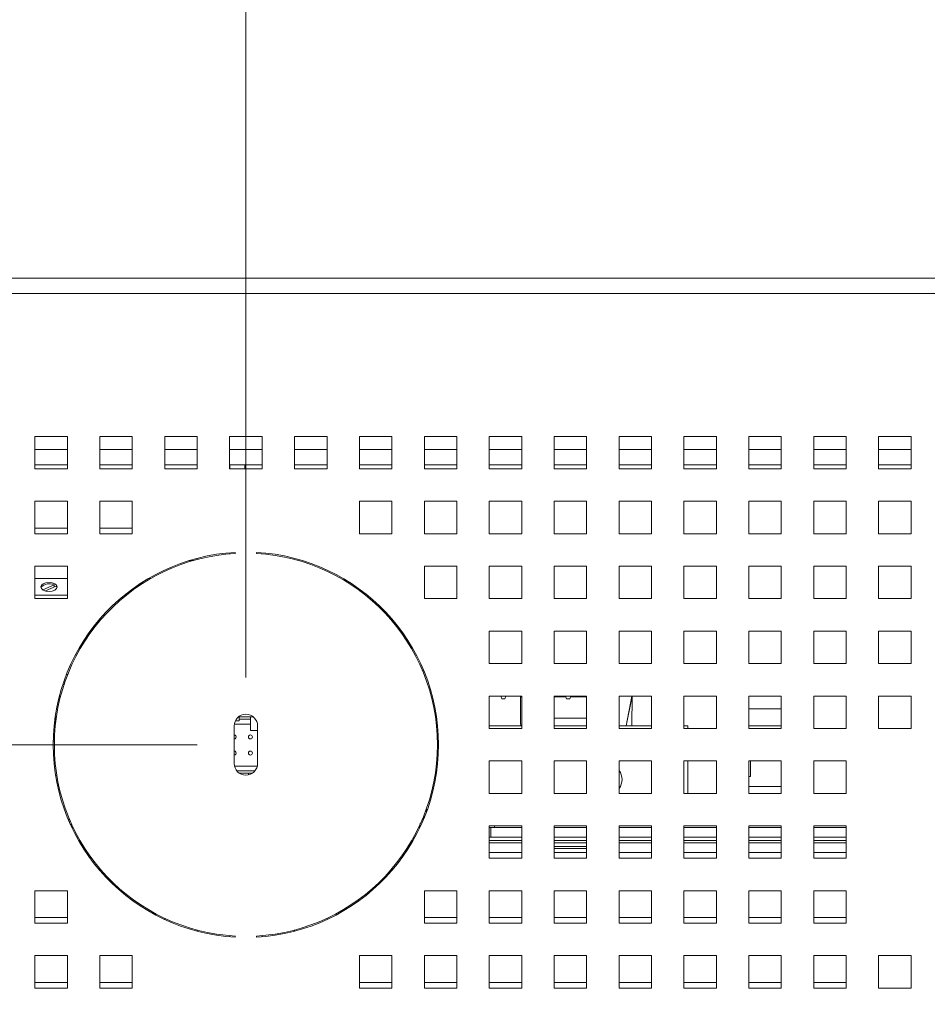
# Paper-space layout '2' of a CAD drawing. Header units: inches. Extents: x 1 to 109, y 1 to 85.
# Tile 13 of 71: x 49.12 to 53.78, y 24.32 to 29.38. Entities that reach past the tile are written whole.
import ezdxf

# ---------------------------------------------------------------- set-up
doc = ezdxf.new("R2010")
doc.units = ezdxf.units.IN
doc.header["$MEASUREMENT"] = 0
doc.styles.add('SLDTEXTSTYLE0', font='GOTHIC.TTF', dxfattribs={"width": 0.913})
doc.dimstyles.new('SLDDIMSTYLE1', dxfattribs={"dimtxt": 0.625, "dimasz": 0.65, "dimexe": 0, "dimexo": 0.0625, "dimgap": 0.15625, "dimtad": 0, "dimtih": 1, "dimtoh": 1, "dimlfac": 1.2, "dimrnd": 1e-09, "dimzin": 12, "dimdsep": 46, "dimtxsty": 'SLDTEXTSTYLE0', "dimblk1": 'NONE', "dimblk2": 'NONE', "dimsah": 1, "dimcen": 0.09, "dimadec": 0, "dimazin": 3, "dimtfac": 1, "dimtofl": 0, "dimtmove": 0, "dimatfit": 3, "dimldrblk": 'NONE', "dimfxl": 1, "dimfrac": 2, "dimtolj": 1, "dimtzin": 12, "dimarcsym": 0})
doc.dimstyles.new('SLDDIMSTYLE3', dxfattribs={"dimtxt": 0.625, "dimasz": 0.65, "dimexe": 0, "dimexo": 0.0625, "dimgap": 0.15625, "dimtad": 0, "dimtih": 1, "dimtoh": 1, "dimlfac": 1.2, "dimrnd": 1e-09, "dimzin": 4, "dimdsep": 46, "dimtxsty": 'SLDTEXTSTYLE0', "dimblk1": 'NONE', "dimblk2": 'NONE', "dimsah": 1, "dimcen": 0.09, "dimadec": 0, "dimazin": 1, "dimtfac": 1, "dimtofl": 0, "dimtmove": 0, "dimatfit": 3, "dimldrblk": 'NONE', "dimfxl": 1, "dimfrac": 2, "dimtolj": 1, "dimtzin": 12, "dimarcsym": 0})

# ---------------------------------------------------------------- blocks, each defined once
blk = doc.blocks.new('_D_42')
at = {"color": 1, "linetype": 'Continuous', "lineweight": 0, "ltscale": 5}
blk.add_line((50.2784, 25.9996), (50.2784, 30.8725), dxfattribs=at)
at = {"color": 1, "linetype": 'Continuous', "lineweight": 0, "ltscale": 5, "insert": (49.9761, 30.8725), "char_height": 0.625, "attachment_point": 1, "rotation": 90, "style": 'SLDTEXTSTYLE0'}
blk.add_mtext('4.66', dxfattribs=at)
blk = doc.blocks.new('_NONE')
blk = doc.blocks.new('_D_43')
at = {"color": 1, "linetype": 'Continuous', "lineweight": 0, "ltscale": 5}
for p, q in [((62.1573, 29.8883), (62.1573, 30.8725)), ((62.1573, 29.8883), (62.4351, 28.904)), ((62.4351, 28.904), (62.4351, 27.7521))]:
    blk.add_line(p, q, dxfattribs=at)
at = {"color": 1, "linetype": 'Continuous', "lineweight": 0, "ltscale": 5, "insert": (61.8551, 30.8725), "char_height": 0.625, "attachment_point": 1, "rotation": 90, "style": 'SLDTEXTSTYLE0'}
blk.add_mtext('19.25', dxfattribs=at)
blk = doc.blocks.new('_D_44')
at = {"color": 1, "linetype": 'Continuous', "lineweight": 0, "ltscale": 5}
for p, q in [((63.1594, 29.8883), (63.1594, 30.8725)), ((63.1594, 29.8883), (63.3517, 28.904)), ((63.3517, 28.904), (63.3517, 26.0854))]:
    blk.add_line(p, q, dxfattribs=at)
at = {"color": 1, "linetype": 'Continuous', "lineweight": 0, "ltscale": 5, "char_height": 0.625, "attachment_point": 1, "rotation": 90, "style": 'SLDTEXTSTYLE0'}
for s, insert in [('20.35', (62.8572, 32.304)), ('3 X ', (62.8572, 30.8725))]:
    blk.add_mtext(s, dxfattribs=dict(at, insert=insert))
blk = doc.blocks.new('_D_45')
at = {"color": 1, "linetype": 'Continuous', "lineweight": 0, "ltscale": 5}
blk.add_line((64.1616, 28.2256), (64.1616, 30.8725), dxfattribs=at)
for centre, start, end in [((64.225, 32.0756), 63.4349, 116.5651), ((64.225, 31.9818), 243.4349, 296.5651)]:
    blk.add_arc(centre, 1.1093, start, end, dxfattribs=at)
at = {"color": 1, "linetype": 'Continuous', "lineweight": 0, "ltscale": 5, "insert": (63.9228, 30.9897), "char_height": 0.625, "attachment_point": 1, "rotation": 90, "style": 'SLDTEXTSTYLE0'}
blk.add_mtext('21.32', dxfattribs=at)
blk = doc.blocks.new('_D_50')
at = {"color": 1, "linetype": 'Continuous', "lineweight": 0, "ltscale": 5}
for p, q in [((46.7204, 25.0433), (47.7046, 25.6535)), ((47.7046, 25.6535), (50.0284, 25.6535)), ((46.7204, 25.0433), (43.1445, 25.0433))]:
    blk.add_line(p, q, dxfattribs=at)
at = {"color": 1, "linetype": 'Continuous', "lineweight": 0, "ltscale": 5, "insert": (40.5586, 25.3455), "char_height": 0.625, "attachment_point": 1, "style": 'SLDTEXTSTYLE0'}
blk.add_mtext('13.20', dxfattribs=at)

psp = doc.layouts.new('2')

# ---------------------------------------------------------------- linework, layer by layer
at = {"color": 7, "linetype": 'Continuous', "lineweight": 15, "ltscale": 5}
for p, q in [((46.524, 28.0493), (64.0328, 28.0493)), ((47.0984, 28.0496), (63.4581, 28.0496)), ((64.0328, 27.9704), (46.524, 27.9704)), ((49.3617, 27.2371), (49.1951, 27.2371)), ((49.1951, 27.2371), (49.1951, 27.0704)), ((49.3617, 27.0704), (49.3617, 27.2371)), ((49.6951, 27.2371), (49.5284, 27.2371)), ((49.5284, 27.2371), (49.5284, 27.0704)), ((49.6951, 27.0704), (49.6951, 27.2371)), ((50.0284, 27.2371), (49.8617, 27.2371)), ((49.8617, 27.2371), (49.8617, 27.0704)), ((50.0284, 27.0704), (50.0284, 27.2371)), ((50.3617, 27.2371), (50.1951, 27.2371)), ((50.1951, 27.2371), (50.1951, 27.0704)), ((50.3617, 27.0704), (50.3617, 27.2371)), ((50.6951, 27.2371), (50.5284, 27.2371)), ((50.5284, 27.2371), (50.5284, 27.0704)), ((50.6951, 27.0704), (50.6951, 27.2371)), ((51.0284, 27.2371), (50.8617, 27.2371)), ((50.8617, 27.2371), (50.8617, 27.0704)), ((51.0284, 27.0704), (51.0284, 27.2371)), ((51.3617, 27.2371), (51.1951, 27.2371)), ((51.1951, 27.2371), (51.1951, 27.0704)), ((51.3617, 27.0704), (51.3617, 27.2371)), ((51.6951, 27.2371), (51.5284, 27.2371)), ((51.5284, 27.2371), (51.5284, 27.0704)), ((51.6951, 27.0704), (51.6951, 27.2371)), ((52.0284, 27.2371), (51.8617, 27.2371)), ((51.8617, 27.2371), (51.8617, 27.0704)), ((52.0284, 27.0704), (52.0284, 27.2371)), ((52.3617, 27.2371), (52.1951, 27.2371)), ((52.1951, 27.2371), (52.1951, 27.0704)), ((52.3617, 27.0704), (52.3617, 27.2371)), ((52.6951, 27.2371), (52.5284, 27.2371)), ((52.5284, 27.2371), (52.5284, 27.0704)), ((52.6951, 27.0704), (52.6951, 27.2371)), ((53.0284, 27.2371), (52.8617, 27.2371)), ((52.8617, 27.2371), (52.8617, 27.0704)), ((53.0284, 27.0704), (53.0284, 27.2371)), ((53.3617, 27.2371), (53.1951, 27.2371)), ((53.1951, 27.2371), (53.1951, 27.0704)), ((53.3617, 27.0704), (53.3617, 27.2371)), ((53.6951, 27.2371), (53.5284, 27.2371)), ((53.5284, 27.2371), (53.5284, 27.0704)), ((53.6951, 27.0704), (53.6951, 27.2371)), ((49.3617, 27.0915), (49.1951, 27.0915)), ((49.1951, 27.0704), (49.3617, 27.0704)), ((49.1952, 27.0915), (49.1952, 27.0704)), ((49.6951, 27.0915), (49.5284, 27.0915)), ((49.5284, 27.0704), (49.6951, 27.0704)), ((49.5286, 27.0915), (49.5286, 27.0704)), ((50.0284, 27.0915), (49.8617, 27.0915)), ((49.8617, 27.0704), (50.0284, 27.0704)), ((49.8619, 27.0915), (49.8619, 27.0704)), ((50.3617, 27.0915), (50.1951, 27.0915)), ((50.1951, 27.0704), (50.3617, 27.0704)), ((50.1952, 27.0915), (50.1952, 27.0704)), ((50.2734, 27.0915), (50.2734, 27.0704)), ((50.6951, 27.0915), (50.5284, 27.0915)), ((50.5284, 27.0704), (50.6951, 27.0704)), ((51.0284, 27.0915), (50.8617, 27.0915)), ((50.8617, 27.0704), (51.0284, 27.0704)), ((51.3617, 27.0915), (51.1951, 27.0915)), ((51.1951, 27.0704), (51.3617, 27.0704)), ((51.6951, 27.0915), (51.5284, 27.0915)), ((51.5284, 27.0704), (51.6951, 27.0704)), ((52.0284, 27.0915), (51.8617, 27.0915)), ((51.8617, 27.0704), (52.0284, 27.0704)), ((52.3617, 27.0915), (52.1951, 27.0915)), ((52.1951, 27.0704), (52.3617, 27.0704)), ((52.6951, 27.0915), (52.5284, 27.0915)), ((52.5284, 27.0704), (52.6951, 27.0704)), ((53.0284, 27.0915), (52.8617, 27.0915)), ((52.8617, 27.0704), (53.0284, 27.0704)), ((53.3617, 27.0915), (53.1951, 27.0915)), ((53.1951, 27.0704), (53.3617, 27.0704)), ((53.6951, 27.0915), (53.5284, 27.0915)), ((53.5284, 27.0704), (53.6951, 27.0704)), ((49.3617, 26.9038), (49.1951, 26.9038)), ((49.1951, 26.9038), (49.1951, 26.7371)), ((49.3617, 26.7371), (49.3617, 26.9038)), ((49.6951, 26.9038), (49.5284, 26.9038)), ((49.5284, 26.9038), (49.5284, 26.7371)), ((49.6951, 26.7371), (49.6951, 26.9038)), ((51.0284, 26.9038), (50.8617, 26.9038)), ((50.8617, 26.9038), (50.8617, 26.7371)), ((51.0284, 26.7371), (51.0284, 26.9038)), ((51.3617, 26.9038), (51.1951, 26.9038)), ((51.1951, 26.9038), (51.1951, 26.7371)), ((51.3617, 26.7371), (51.3617, 26.9038)), ((51.6951, 26.9038), (51.5284, 26.9038)), ((51.5284, 26.9038), (51.5284, 26.7371)), ((51.6951, 26.7371), (51.6951, 26.9038)), ((52.0284, 26.9038), (51.8617, 26.9038)), ((51.8617, 26.9038), (51.8617, 26.7371)), ((52.0284, 26.7371), (52.0284, 26.9038)), ((52.3617, 26.9038), (52.1951, 26.9038)), ((52.1951, 26.9038), (52.1951, 26.7371)), ((52.3617, 26.7371), (52.3617, 26.9038)), ((52.6951, 26.9038), (52.5284, 26.9038)), ((52.5284, 26.9038), (52.5284, 26.7371)), ((52.6951, 26.7371), (52.6951, 26.9038)), ((53.0284, 26.9038), (52.8617, 26.9038)), ((52.8617, 26.9038), (52.8617, 26.7371)), ((53.0284, 26.7371), (53.0284, 26.9038)), ((53.3617, 26.9038), (53.1951, 26.9038)), ((53.1951, 26.9038), (53.1951, 26.7371)), ((53.3617, 26.7371), (53.3617, 26.9038)), ((53.6951, 26.9038), (53.5284, 26.9038)), ((53.5284, 26.9038), (53.5284, 26.7371)), ((53.6951, 26.7371), (53.6951, 26.9038)), ((49.1952, 26.7663), (49.1952, 26.7371)), ((49.3617, 26.7663), (49.1952, 26.7663)), ((49.5286, 26.7663), (49.5286, 26.7371)), ((49.6951, 26.7663), (49.5286, 26.7663)), ((49.1951, 26.7371), (49.3617, 26.7371)), ((49.5284, 26.7371), (49.6951, 26.7371)), ((50.8617, 26.7371), (51.0284, 26.7371)), ((51.1951, 26.7371), (51.3617, 26.7371)), ((51.5284, 26.7371), (51.6951, 26.7371)), ((51.8617, 26.7371), (52.0284, 26.7371)), ((52.1951, 26.7371), (52.3617, 26.7371)), ((52.5284, 26.7371), (52.6951, 26.7371)), ((52.8617, 26.7371), (53.0284, 26.7371)), ((53.1951, 26.7371), (53.3617, 26.7371)), ((53.5284, 26.7371), (53.6951, 26.7371)), ((49.9882, 26.5996), (50.0088, 26.5996)), ((50.0286, 26.605), (50.0286, 26.611)), ((50.1952, 26.6396), (50.1952, 26.6337)), ((50.2242, 26.6358), (50.2242, 26.6416)), ((50.3326, 26.6416), (50.3326, 26.6358)), ((49.3617, 26.5704), (49.1951, 26.5704)), ((49.1951, 26.5704), (49.1951, 26.4038)), ((49.3617, 26.4038), (49.3617, 26.5704)), ((51.3617, 26.5704), (51.1951, 26.5704)), ((51.1951, 26.5704), (51.1951, 26.4038)), ((51.3617, 26.4038), (51.3617, 26.5704)), ((51.6951, 26.5704), (51.5284, 26.5704)), ((51.5284, 26.5704), (51.5284, 26.4038)), ((51.6951, 26.4038), (51.6951, 26.5704)), ((52.0284, 26.5704), (51.8617, 26.5704)), ((51.8617, 26.5704), (51.8617, 26.4038)), ((52.0284, 26.4038), (52.0284, 26.5704)), ((52.3617, 26.5704), (52.1951, 26.5704)), ((52.1951, 26.5704), (52.1951, 26.4038)), ((52.3617, 26.4038), (52.3617, 26.5704)), ((52.6951, 26.5704), (52.5284, 26.5704)), ((52.5284, 26.5704), (52.5284, 26.4038)), ((52.6951, 26.4038), (52.6951, 26.5704)), ((53.0284, 26.5704), (52.8617, 26.5704)), ((52.8617, 26.5704), (52.8617, 26.4038)), ((53.0284, 26.4038), (53.0284, 26.5704)), ((53.3617, 26.5704), (53.1951, 26.5704)), ((53.1951, 26.5704), (53.1951, 26.4038)), ((53.3617, 26.4038), (53.3617, 26.5704)), ((53.6951, 26.5704), (53.5284, 26.5704)), ((53.5284, 26.5704), (53.5284, 26.4038)), ((53.6951, 26.4038), (53.6951, 26.5704)), ((49.3617, 26.5065), (49.1951, 26.5065)), ((49.7883, 26.5065), (49.7767, 26.5065)), ((49.2937, 26.4741), (49.236, 26.4489)), ((49.2498, 26.4434), (49.3042, 26.4672)), ((49.2937, 26.4626), (49.2937, 26.4741)), ((49.3042, 26.4672), (49.3084, 26.4603)), ((49.3617, 26.4211), (49.1951, 26.4211)), ((49.1951, 26.4038), (49.3617, 26.4038)), ((49.6631, 26.4211), (49.6538, 26.4211)), ((51.1951, 26.4038), (51.3617, 26.4038)), ((51.5284, 26.4038), (51.6951, 26.4038)), ((51.8617, 26.4038), (52.0284, 26.4038)), ((52.1951, 26.4038), (52.3617, 26.4038)), ((52.5284, 26.4038), (52.6951, 26.4038)), ((52.8617, 26.4038), (53.0284, 26.4038)), ((53.1951, 26.4038), (53.3617, 26.4038)), ((53.5284, 26.4038), (53.6951, 26.4038)), ((49.5172, 26.2767), (49.5172, 26.2859)), ((51.6951, 26.2371), (51.5284, 26.2371)), ((51.5284, 26.2371), (51.5284, 26.0704)), ((51.6951, 26.0704), (51.6951, 26.2371)), ((52.0284, 26.2371), (51.8617, 26.2371)), ((51.8617, 26.2371), (51.8617, 26.0704)), ((52.0284, 26.0704), (52.0284, 26.2371)), ((52.3617, 26.2371), (52.1951, 26.2371)), ((52.1951, 26.2371), (52.1951, 26.0704)), ((52.3617, 26.0704), (52.3617, 26.2371)), ((52.6951, 26.2371), (52.5284, 26.2371)), ((52.5284, 26.2371), (52.5284, 26.0704)), ((52.6951, 26.0704), (52.6951, 26.2371)), ((53.0284, 26.2371), (52.8617, 26.2371)), ((52.8617, 26.2371), (52.8617, 26.0704)), ((53.0284, 26.0704), (53.0284, 26.2371)), ((53.3617, 26.2371), (53.1951, 26.2371)), ((53.1951, 26.2371), (53.1951, 26.0704)), ((53.3617, 26.0704), (53.3617, 26.2371)), ((53.6951, 26.2371), (53.5284, 26.2371)), ((53.5284, 26.2371), (53.5284, 26.0704)), ((53.6951, 26.0704), (53.6951, 26.2371)), ((51.5284, 26.0704), (51.6951, 26.0704)), ((51.8617, 26.0704), (52.0284, 26.0704)), ((52.1951, 26.0704), (52.3617, 26.0704)), ((52.5284, 26.0704), (52.6951, 26.0704)), ((52.8617, 26.0704), (53.0284, 26.0704)), ((53.1951, 26.0704), (53.3617, 26.0704)), ((53.5284, 26.0704), (53.6951, 26.0704)), ((49.3571, 26.0148), (49.3634, 26.0148)), ((51.1861, 26.0328), (51.1924, 26.0328)), ((49.3385, 25.9632), (49.3446, 25.9632)), ((49.3262, 25.9006), (49.3202, 25.9006)), ((51.6951, 25.9038), (51.5284, 25.9038)), ((51.5284, 25.9038), (51.5284, 25.7371)), ((51.5926, 25.8898), (51.5871, 25.9038)), ((51.614, 25.9038), (51.6085, 25.8898)), ((51.6886, 25.9038), (51.6886, 25.7663)), ((51.6951, 25.8992), (51.6886, 25.8992)), ((51.6951, 25.7371), (51.6951, 25.9038)), ((52.0284, 25.9038), (51.8617, 25.9038)), ((51.8617, 25.9038), (51.8617, 25.7371)), ((51.9222, 25.8992), (51.8617, 25.8992)), ((51.8619, 25.7908), (51.8619, 25.8992)), ((51.926, 25.8898), (51.9204, 25.9038)), ((51.9474, 25.9038), (51.9418, 25.8898)), ((52.0284, 25.8992), (51.9455, 25.8992)), ((52.0284, 25.7371), (52.0284, 25.9038)), ((52.3617, 25.9038), (52.1951, 25.9038)), ((52.1951, 25.9038), (52.1951, 25.7371)), ((52.2623, 25.9038), (52.2324, 25.7499)), ((52.26, 25.9038), (52.2324, 25.75)), ((52.2613, 25.7499), (52.2623, 25.9038)), ((52.3617, 25.7371), (52.3617, 25.9038)), ((52.6951, 25.9038), (52.5284, 25.9038)), ((52.5284, 25.9038), (52.5284, 25.7371)), ((52.6951, 25.7371), (52.6951, 25.9038)), ((53.0284, 25.9038), (52.8617, 25.9038)), ((52.8617, 25.9038), (52.8617, 25.7371)), ((53.0284, 25.7371), (53.0284, 25.9038)), ((53.3617, 25.9038), (53.1951, 25.9038)), ((53.1951, 25.9038), (53.1951, 25.7371)), ((53.3617, 25.7371), (53.3617, 25.9038)), ((53.5284, 25.9038), (53.5284, 25.7371)), ((53.6951, 25.9038), (53.5284, 25.9038)), ((53.6951, 25.7371), (53.6951, 25.9038)), ((51.6085, 25.8898), (51.5926, 25.8898)), ((51.9418, 25.8898), (51.926, 25.8898)), ((49.3011, 25.788), (49.3011, 25.7962)), ((49.3011, 25.7962), (49.305, 25.7962)), ((50.2437, 25.7974), (50.2437, 25.7849)), ((50.3018, 25.7974), (50.2437, 25.7974)), ((50.3018, 25.7849), (50.3018, 25.7974)), ((50.3154, 25.7974), (50.3018, 25.7974)), ((52.0284, 25.7908), (51.8619, 25.7908)), ((51.8619, 25.7908), (51.8619, 25.7499)), ((53.0284, 25.8371), (52.8617, 25.8371)), ((49.2935, 25.7499), (49.2994, 25.7499)), ((50.218, 25.7496), (50.218, 25.5579)), ((50.2189, 25.76), (50.3018, 25.76)), ((50.2243, 25.7766), (50.2437, 25.7766)), ((50.2437, 25.7766), (50.2437, 25.7849)), ((50.3018, 25.7849), (50.2437, 25.7849)), ((50.3018, 25.7849), (50.3018, 25.76)), ((50.3018, 25.7268), (50.3018, 25.76)), ((50.3388, 25.5579), (50.3388, 25.7496)), ((51.5284, 25.7499), (51.6951, 25.7499)), ((51.6886, 25.7663), (51.6898, 25.7499)), ((51.8617, 25.7499), (52.0284, 25.7499)), ((52.1951, 25.7499), (52.3617, 25.7499)), ((52.5284, 25.7499), (52.549, 25.7499)), ((52.549, 25.7499), (52.549, 25.7371)), ((52.8617, 25.7508), (53.0284, 25.7508)), ((50.3388, 25.7268), (50.3018, 25.7268)), ((51.5284, 25.7371), (51.6951, 25.7371)), ((51.8617, 25.7371), (52.0284, 25.7371)), ((52.1951, 25.7371), (52.3617, 25.7371)), ((52.5284, 25.7371), (52.6951, 25.7371)), ((52.8617, 25.7371), (53.0284, 25.7371)), ((53.1951, 25.7371), (53.3617, 25.7371)), ((53.5284, 25.7371), (53.6951, 25.7371)), ((50.2196, 25.5442), (50.3372, 25.5442)), ((51.6951, 25.5704), (51.5284, 25.5704)), ((51.5284, 25.5704), (51.5284, 25.4038)), ((51.6951, 25.4038), (51.6951, 25.5704)), ((52.0284, 25.5704), (51.8617, 25.5704)), ((51.8617, 25.5704), (51.8617, 25.4038)), ((52.0284, 25.4038), (52.0284, 25.5704)), ((52.3617, 25.5704), (52.1951, 25.5704)), ((52.1951, 25.5704), (52.1951, 25.4038)), ((52.3617, 25.4038), (52.3617, 25.5704)), ((52.6951, 25.5704), (52.5284, 25.5704)), ((52.5284, 25.5704), (52.5284, 25.4038)), ((52.549, 25.5704), (52.549, 25.4038)), ((52.6951, 25.4038), (52.6951, 25.5704)), ((53.0284, 25.5704), (52.8617, 25.5704)), ((52.8617, 25.5704), (52.8617, 25.4038)), ((52.8698, 25.5704), (52.8698, 25.4908)), ((53.0284, 25.4038), (53.0284, 25.5704)), ((53.3617, 25.5704), (53.1951, 25.5704)), ((53.1951, 25.5704), (53.1951, 25.4038)), ((53.3617, 25.4038), (53.3617, 25.5704)), ((49.3075, 25.4952), (49.3015, 25.4952)), ((49.3076, 25.4943), (49.3017, 25.4943)), ((50.232, 25.5192), (50.3248, 25.5192)), ((50.3105, 25.5068), (50.2462, 25.5068)), ((50.2914, 25.5068), (50.2914, 25.4989)), ((52.8617, 25.4908), (52.8698, 25.4908)), ((49.3177, 25.4418), (49.3117, 25.4418)), ((52.8617, 25.4388), (53.0284, 25.4388)), ((51.5284, 25.4038), (51.6951, 25.4038)), ((51.8617, 25.4038), (52.0284, 25.4038)), ((52.1951, 25.4038), (52.3617, 25.4038)), ((52.5284, 25.4038), (52.6951, 25.4038)), ((52.8617, 25.4038), (53.0284, 25.4038)), ((53.1951, 25.4038), (53.3617, 25.4038)), ((51.192, 25.2887), (51.187, 25.2615)), ((51.2061, 25.3208), (51.2038, 25.3083)), ((51.2038, 25.3083), (51.2055, 25.3208)), ((51.2104, 25.3208), (51.2042, 25.3208)), ((49.372, 25.271), (49.3657, 25.271)), ((49.3662, 25.2698), (49.3726, 25.2698)), ((49.3763, 25.2611), (49.3699, 25.2611)), ((49.3776, 25.2438), (49.384, 25.2438)), ((49.3881, 25.2351), (49.3816, 25.2351)), ((51.1744, 25.2509), (51.1703, 25.2286)), ((51.6951, 25.2371), (51.5284, 25.2371)), ((51.5284, 25.2371), (51.5284, 25.0704)), ((51.5552, 25.2371), (51.5552, 25.2286)), ((51.6951, 25.0704), (51.6951, 25.2371)), ((52.0284, 25.2371), (51.8617, 25.2371)), ((51.8617, 25.2371), (51.8617, 25.0704)), ((52.0284, 25.0704), (52.0284, 25.2371)), ((52.3617, 25.2371), (52.1951, 25.2371)), ((52.1951, 25.2371), (52.1951, 25.0704)), ((52.3617, 25.0704), (52.3617, 25.2371)), ((52.6951, 25.2371), (52.5284, 25.2371)), ((52.5284, 25.2371), (52.5284, 25.0704)), ((52.6951, 25.0704), (52.6951, 25.2371)), ((53.0284, 25.2371), (52.8617, 25.2371)), ((52.8617, 25.2371), (52.8617, 25.0704)), ((53.0284, 25.0704), (53.0284, 25.2371)), ((53.3617, 25.2371), (53.1951, 25.2371)), ((53.1951, 25.2371), (53.1951, 25.0704)), ((53.3617, 25.0704), (53.3617, 25.2371)), ((49.3911, 25.2286), (49.3847, 25.2286)), ((51.1721, 25.2286), (51.1656, 25.2286)), ((51.5284, 25.2286), (51.5369, 25.2286)), ((51.5369, 25.2286), (51.5369, 25.1788)), ((51.6951, 25.2286), (51.5369, 25.2286)), ((52.0284, 25.2286), (51.8617, 25.2286)), ((52.3617, 25.2286), (52.1951, 25.2286)), ((52.6951, 25.2286), (52.5284, 25.2286)), ((53.0284, 25.2286), (52.8617, 25.2286)), ((53.3617, 25.2286), (53.1951, 25.2286)), ((49.4168, 25.1788), (49.4101, 25.1788)), ((49.4262, 25.1621), (49.4194, 25.1621)), ((49.4335, 25.1496), (49.4267, 25.1496)), ((51.1301, 25.1496), (51.1233, 25.1496)), ((51.1373, 25.1621), (51.1306, 25.1621)), ((51.1432, 25.1724), (51.1365, 25.1724)), ((51.1467, 25.1788), (51.14, 25.1788)), ((51.5369, 25.1788), (51.5284, 25.1788)), ((51.6951, 25.1621), (51.5284, 25.1621)), ((51.6951, 25.1496), (51.5284, 25.1496)), ((51.6951, 25.1788), (51.5369, 25.1788)), ((52.0284, 25.1788), (51.8617, 25.1788)), ((52.0284, 25.1621), (51.8617, 25.1621)), ((52.0284, 25.1496), (51.8617, 25.1496)), ((52.3617, 25.1788), (52.1951, 25.1788)), ((52.3617, 25.1621), (52.1951, 25.1621)), ((52.3617, 25.1496), (52.1951, 25.1496)), ((52.6951, 25.1788), (52.5284, 25.1788)), ((52.6951, 25.1621), (52.5284, 25.1621)), ((52.6951, 25.1496), (52.5284, 25.1496)), ((53.0284, 25.1788), (52.8617, 25.1788)), ((53.0284, 25.1621), (52.8617, 25.1621)), ((53.0284, 25.1496), (52.8617, 25.1496)), ((53.3617, 25.1788), (53.1951, 25.1788)), ((53.3617, 25.1621), (53.1951, 25.1621)), ((53.3617, 25.1496), (53.1951, 25.1496)), ((51.6951, 25.0996), (51.5286, 25.0996)), ((51.5286, 25.0996), (51.5286, 25.0704)), ((52.0284, 25.1301), (51.8617, 25.1301)), ((52.0284, 25.1204), (51.8617, 25.1204)), ((52.0284, 25.0996), (51.8619, 25.0996)), ((51.8619, 25.0996), (51.8619, 25.0704)), ((52.3617, 25.0996), (52.1952, 25.0996)), ((52.1952, 25.0996), (52.1952, 25.0704)), ((52.6951, 25.0996), (52.5286, 25.0996)), ((52.5286, 25.0996), (52.5286, 25.0704)), ((53.0284, 25.0996), (52.8619, 25.0996)), ((52.8619, 25.0996), (52.8619, 25.0704)), ((53.3617, 25.0996), (53.1952, 25.0996)), ((53.1952, 25.0996), (53.1952, 25.0704)), ((51.5284, 25.0704), (51.6951, 25.0704)), ((51.8617, 25.0704), (52.0284, 25.0704)), ((52.1951, 25.0704), (52.3617, 25.0704)), ((52.5284, 25.0704), (52.6951, 25.0704)), ((52.8617, 25.0704), (53.0284, 25.0704)), ((53.1951, 25.0704), (53.3617, 25.0704)), ((49.5286, 25.0167), (49.5286, 25.0077)), ((51.0286, 25.0081), (51.0286, 25.0171)), ((49.6001, 24.9329), (49.6087, 24.9329)), ((50.9481, 24.9329), (50.9566, 24.9329)), ((49.3617, 24.9038), (49.1951, 24.9038)), ((49.1951, 24.9038), (49.1951, 24.7371)), ((49.3617, 24.7371), (49.3617, 24.9038)), ((51.3617, 24.9038), (51.1951, 24.9038)), ((51.1951, 24.9038), (51.1951, 24.7371)), ((51.3617, 24.7371), (51.3617, 24.9038)), ((51.6951, 24.9038), (51.5284, 24.9038)), ((51.5284, 24.9038), (51.5284, 24.7371)), ((51.6951, 24.7371), (51.6951, 24.9038)), ((52.0284, 24.9038), (51.8617, 24.9038)), ((51.8617, 24.9038), (51.8617, 24.7371)), ((52.0284, 24.7371), (52.0284, 24.9038)), ((52.3617, 24.9038), (52.1951, 24.9038)), ((52.1951, 24.9038), (52.1951, 24.7371)), ((52.3617, 24.7371), (52.3617, 24.9038)), ((52.6951, 24.9038), (52.5284, 24.9038)), ((52.5284, 24.9038), (52.5284, 24.7371)), ((52.6951, 24.7371), (52.6951, 24.9038)), ((53.0284, 24.9038), (52.8617, 24.9038)), ((52.8617, 24.9038), (52.8617, 24.7371)), ((53.0284, 24.7371), (53.0284, 24.9038)), ((53.3617, 24.9038), (53.1951, 24.9038)), ((53.1951, 24.9038), (53.1951, 24.7371)), ((53.3617, 24.7371), (53.3617, 24.9038)), ((49.1951, 24.7371), (49.3617, 24.7371)), ((49.3617, 24.7663), (49.1952, 24.7663)), ((49.1952, 24.7663), (49.1952, 24.7371)), ((49.8619, 24.7623), (49.8619, 24.7558)), ((50.6952, 24.756), (50.6952, 24.7624)), ((51.1951, 24.7371), (51.3617, 24.7371)), ((51.3617, 24.7663), (51.1952, 24.7663)), ((51.1952, 24.7663), (51.1952, 24.7371)), ((51.5284, 24.7371), (51.6951, 24.7371)), ((51.6951, 24.7663), (51.5286, 24.7663)), ((51.5286, 24.7663), (51.5286, 24.7371)), ((51.8617, 24.7371), (52.0284, 24.7371)), ((52.0284, 24.7663), (51.8619, 24.7663)), ((51.8619, 24.7663), (51.8619, 24.7371)), ((52.1951, 24.7371), (52.3617, 24.7371)), ((52.3617, 24.7663), (52.1952, 24.7663)), ((52.1952, 24.7663), (52.1952, 24.7371)), ((52.5284, 24.7371), (52.6951, 24.7371)), ((52.6951, 24.7663), (52.5286, 24.7663)), ((52.5286, 24.7663), (52.5286, 24.7371)), ((52.8617, 24.7371), (53.0284, 24.7371)), ((53.0284, 24.7663), (52.8619, 24.7663)), ((52.8619, 24.7663), (52.8619, 24.7371)), ((53.1951, 24.7371), (53.3617, 24.7371)), ((53.3617, 24.7663), (53.1952, 24.7663)), ((53.1952, 24.7663), (53.1952, 24.7371)), ((50.0286, 24.696), (50.0286, 24.702)), ((50.5286, 24.7021), (50.5286, 24.6961)), ((50.1952, 24.6733), (50.1952, 24.6674)), ((50.2242, 24.6654), (50.2242, 24.6712)), ((50.3326, 24.6712), (50.3326, 24.6654)), ((50.3619, 24.6674), (50.3619, 24.6733)), ((49.3617, 24.5704), (49.1951, 24.5704)), ((49.1951, 24.5704), (49.1951, 24.4038)), ((49.3617, 24.4038), (49.3617, 24.5704)), ((49.6951, 24.5704), (49.5284, 24.5704)), ((49.5284, 24.5704), (49.5284, 24.4038)), ((49.6951, 24.4038), (49.6951, 24.5704)), ((51.0284, 24.5704), (50.8617, 24.5704)), ((50.8617, 24.5704), (50.8617, 24.4038)), ((51.0284, 24.4038), (51.0284, 24.5704)), ((51.3617, 24.5704), (51.1951, 24.5704)), ((51.1951, 24.5704), (51.1951, 24.4038)), ((51.3617, 24.4038), (51.3617, 24.5704)), ((51.6951, 24.5704), (51.5284, 24.5704)), ((51.5284, 24.5704), (51.5284, 24.4038)), ((51.6951, 24.4038), (51.6951, 24.5704)), ((52.0284, 24.5704), (51.8617, 24.5704)), ((51.8617, 24.5704), (51.8617, 24.4038)), ((52.0284, 24.4038), (52.0284, 24.5704)), ((52.3617, 24.5704), (52.1951, 24.5704)), ((52.1951, 24.5704), (52.1951, 24.4038)), ((52.3617, 24.4038), (52.3617, 24.5704)), ((52.6951, 24.5704), (52.5284, 24.5704)), ((52.5284, 24.5704), (52.5284, 24.4038)), ((52.6951, 24.4038), (52.6951, 24.5704)), ((53.0284, 24.5704), (52.8617, 24.5704)), ((52.8617, 24.5704), (52.8617, 24.4038)), ((53.0284, 24.4038), (53.0284, 24.5704)), ((53.3617, 24.5704), (53.1951, 24.5704)), ((53.1951, 24.5704), (53.1951, 24.4038)), ((53.3617, 24.4038), (53.3617, 24.5704)), ((53.6951, 24.5704), (53.5284, 24.5704)), ((53.5284, 24.5704), (53.5284, 24.4038)), ((53.6951, 24.4038), (53.6951, 24.5704)), ((49.3617, 24.4329), (49.1952, 24.4329)), ((49.1952, 24.4329), (49.1952, 24.4038)), ((49.6951, 24.4329), (49.5286, 24.4329)), ((49.5286, 24.4329), (49.5286, 24.4038)), ((51.0284, 24.4329), (50.8619, 24.4329)), ((50.8619, 24.4329), (50.8619, 24.4038)), ((51.3617, 24.4329), (51.1952, 24.4329)), ((51.1952, 24.4329), (51.1952, 24.4038)), ((51.6951, 24.4329), (51.5286, 24.4329)), ((51.5286, 24.4329), (51.5286, 24.4038)), ((52.0284, 24.4329), (51.8619, 24.4329)), ((51.8619, 24.4329), (51.8619, 24.4038)), ((52.3617, 24.4329), (52.1952, 24.4329)), ((52.1952, 24.4329), (52.1952, 24.4038)), ((52.6951, 24.4329), (52.5286, 24.4329)), ((52.5286, 24.4329), (52.5286, 24.4038)), ((53.0284, 24.4329), (52.8619, 24.4329)), ((52.8619, 24.4329), (52.8619, 24.4038)), ((53.3617, 24.4329), (53.1952, 24.4329)), ((53.1952, 24.4329), (53.1952, 24.4038)), ((49.1951, 24.4038), (49.3617, 24.4038)), ((49.5284, 24.4038), (49.6951, 24.4038)), ((50.8617, 24.4038), (51.0284, 24.4038)), ((51.1951, 24.4038), (51.3617, 24.4038)), ((51.5284, 24.4038), (51.6951, 24.4038)), ((51.8617, 24.4038), (52.0284, 24.4038)), ((52.1951, 24.4038), (52.3617, 24.4038)), ((52.5284, 24.4038), (52.6951, 24.4038)), ((52.8617, 24.4038), (53.0284, 24.4038)), ((53.1951, 24.4038), (53.3617, 24.4038)), ((53.5284, 24.4038), (53.6951, 24.4038))]:
    psp.add_line(p, q, dxfattribs=at)
at = {"color": 8, "linetype": 'Continuous', "lineweight": 15, "ltscale": 5}
for p, q in [((49.1951, 27.1704), (49.3617, 27.1704)), ((49.5284, 27.1704), (49.6951, 27.1704)), ((49.8617, 27.1704), (50.0284, 27.1704)), ((50.1951, 27.1704), (50.3617, 27.1704)), ((50.5284, 27.1704), (50.6951, 27.1704)), ((50.8617, 27.1704), (51.0284, 27.1704)), ((51.1951, 27.1704), (51.3617, 27.1704)), ((51.5284, 27.1704), (51.6951, 27.1704)), ((51.8617, 27.1704), (52.0284, 27.1704)), ((52.1951, 27.1704), (52.3617, 27.1704)), ((52.5284, 27.1704), (52.6951, 27.1704)), ((52.8617, 27.1704), (53.0284, 27.1704)), ((53.1951, 27.1704), (53.3617, 27.1704)), ((53.5284, 27.1704), (53.6951, 27.1704)), ((49.3011, 25.788), (49.298, 25.788)), ((49.3011, 25.788), (49.3011, 25.7659)), ((49.3039, 25.788), (49.3011, 25.788)), ((49.2948, 25.671), (49.289, 25.671))]:
    psp.add_line(p, q, dxfattribs=at)
at = {"color": 7, "linetype": 'Continuous', "lineweight": 15, "ltscale": 5, "flags": 128}
for points in [[(49.2672, 26.4863), (49.2832, 26.4846), (49.2967, 26.4797), (49.3057, 26.4724), (49.3089, 26.4638), (49.3057, 26.4552), (49.2967, 26.4479), (49.2832, 26.443), (49.2672, 26.4413), (49.2513, 26.443), (49.2377, 26.4479), (49.2287, 26.4552), (49.2255, 26.4638), (49.2287, 26.4724), (49.2377, 26.4797), (49.2513, 26.4846), (49.2672, 26.4863)], [(49.3011, 25.7962), (49.2995, 25.796), (49.2991, 25.7959)]]:
    psp.add_lwpolyline(points, dxfattribs=at)
at = {"color": 7, "linetype": 'Continuous', "lineweight": 15, "ltscale": 25}
for centre in [(50.3018, 25.6936), (50.3018, 25.6106)]:
    psp.add_circle(centre, 0.0104, dxfattribs=at)
for centre, radius, start, end in [((50.2784, 25.6535), 0.9896, 93.1378, 266.8622), ((50.2784, 25.6535), 0.9838, 93.1564, 266.8436), ((50.2784, 25.6535), 0.9896, 273.1378, 86.8622), ((50.2784, 25.6535), 0.9838, 273.1564, 86.8436), ((49.268, 26.4274), 0.0533, 61.1897, 141.9375), ((49.7562, 26.4503), 0.0347, 96.4107, 150.0616), ((50.2784, 25.7496), 0.0604, 0, 180), ((50.2187, 25.6936), 0.0104, 265.6812, 94.3188), ((50.2187, 25.6106), 0.0104, 265.6812, 94.3188), ((50.2784, 25.5579), 0.0604, 180, 0), ((52.1323, 25.4749), 0.0783, 323.2318, 36.7682)]:
    psp.add_arc(centre, radius, start, end, dxfattribs=at)

# ---------------------------------------------------------------- dimensions: what is measured, and where the dimension line sits
at = {"color": 1, "linetype": 'Continuous', "lineweight": 0, "ltscale": 5}
for feature_location, offset, text, picture, middle in [((63.3517, 25.8354), (-0.1923, 5.0371), '3 X <>', '_D_44', (63.1594, 32.8812)), ((64.1616, 27.9756), (0, 2.897), '(<>)', '_D_45', (64.1616, 32.0287))]:
    dim = psp.add_ordinate_dim(feature_location=feature_location, offset=offset, dtype=1, origin=(46.3952, 27.9756), text=text, dimstyle='SLDDIMSTYLE1', dxfattribs=at)
    dim.commit()
    dim.dimension.update_dxf_attribs({"geometry": picture, "text_midpoint": middle})
for feature_location, offset, dtype, origin, dimstyle, picture, middle in [((62.4351, 27.5021), (-0.2777, 3.3705), 1, (46.3952, 27.9756), 'SLDDIMSTYLE1', '_D_43', (62.1573, 32.1655)), ((50.2784, 25.7496), (0, 5.1229), 1, (46.3952, 27.9756), 'SLDDIMSTYLE1', '_D_42', (50.2784, 31.9346)), ((50.2784, 25.6535), (-7.1339, -0.6102), 0, (45.5492, 14.6501), 'SLDDIMSTYLE3', '_D_50', (41.8515, 25.0433))]:
    dim = psp.add_ordinate_dim(feature_location=feature_location, offset=offset, dtype=dtype, origin=origin, dimstyle=dimstyle, dxfattribs=at)
    dim.commit()
    dim.dimension.update_dxf_attribs({"geometry": picture, "text_midpoint": middle})

doc.saveas('drawing.dxf')
